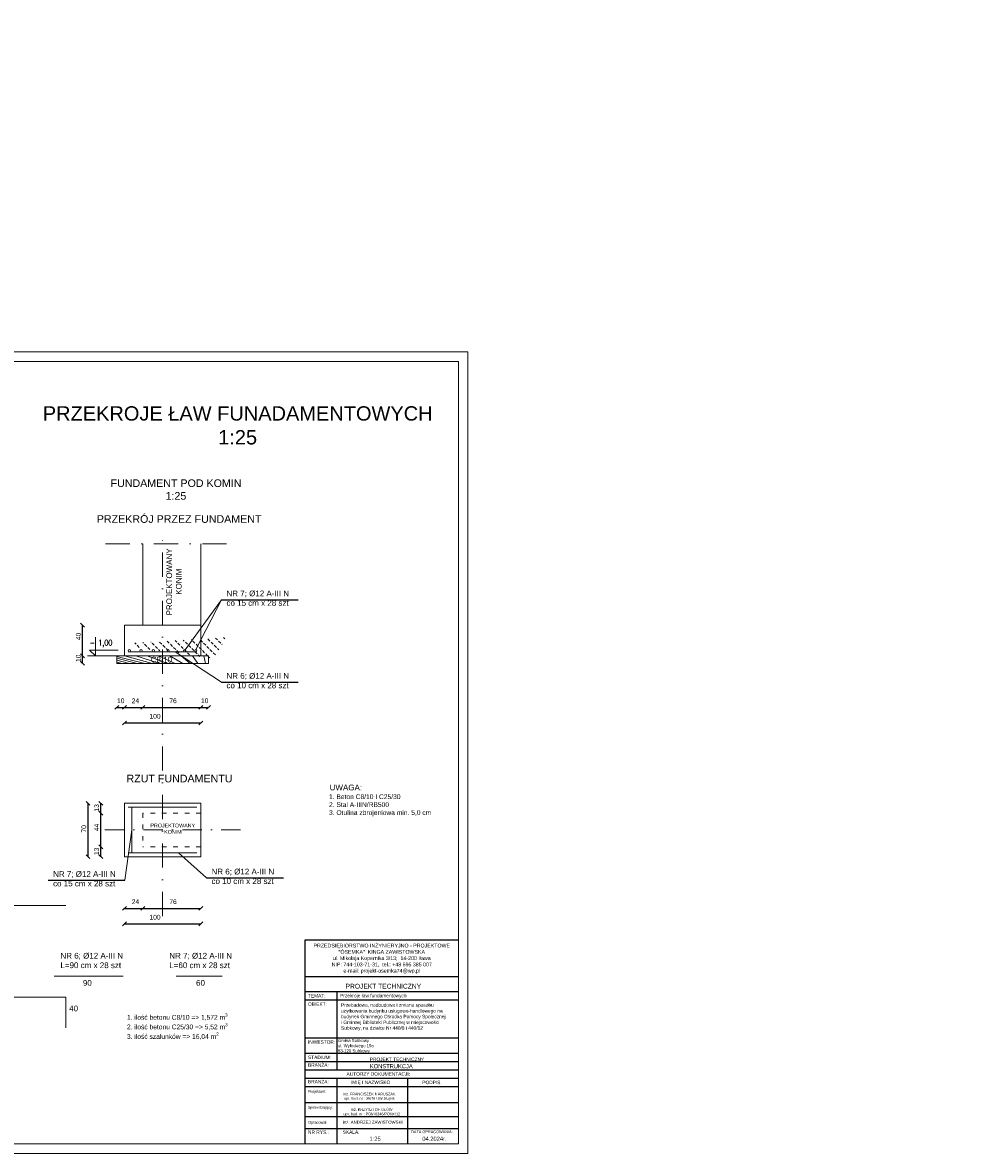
# Model space of a CAD drawing. Header units: millimetres. Extents: x 6528 to 149658, y 3342 to 12852.
# Tile 39 of 122: x 52636 to 57661, y 4524 to 10449. Entities that reach past the tile are written whole.
import ezdxf

# ---------------------------------------------------------------- set-up
doc = ezdxf.new("R2010")
doc.units = ezdxf.units.MM
doc.linetypes.add('ACAD_ISO03W100', pattern=[30, 12, -18])
doc.linetypes.add('DASHDOTX2', pattern=[50.8, 25.4, -12.7, 0, -12.7])
doc.layers.add('&_opisy_100', color=51, linetype='Continuous', lineweight=20)
doc.layers.add('R-TAB', color=1, linetype='Continuous')
doc.styles.add('Romans', font='romans.shx', dxfattribs={"width": 0.75})
doc.styles.get("Standard").update_dxf_attribs({"font": 'arial.ttf'})
doc.dimstyles.new('ISO-25', dxfattribs={"dimtxt": 2.5, "dimasz": 2.5, "dimexe": 1.25, "dimexo": 0.625, "dimtad": 1, "dimtxsty": 'Standard', "dimcen": 2.5, "dimadec": 0, "dimazin": 0, "dimtfac": 1, "dimtmove": 0, "dimatfit": 3, "dimfxl": 1, "dimarcsym": 0})

# ---------------------------------------------------------------- blocks, each defined once
blk = doc.blocks.new('_Oblique')
at = {"color": 0, "linetype": 'ByBlock', "lineweight": -2}
blk.add_line((-0.5, -0.5), (0.5, 0.5), dxfattribs=at)
blk = doc.blocks.new('*D979')
at = {"color": 0, "lineweight": -2, "transparency": 16777216}
blk.add_line((52949.93056558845, 7091.647489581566), (52949.93056558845, 7131.647489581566), dxfattribs=at)
at = {"layer": 'Defpoints', "color": 0, "transparency": 16777216}
for p in [(52949.93056558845, 7131.647489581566), (53129.93571113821, 7131.647489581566), (53129.93571113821, 7091.647489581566)]:
    blk.add_point(p, dxfattribs=at)
at = {"color": 0, "lineweight": -2, "transparency": 16777216, "xscale": 20, "yscale": 20, "zscale": 20}
for p, rotation in [((52949.93056558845, 7131.647489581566), 90), ((52949.93056558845, 7091.647489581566), 270)]:
    blk.add_blockref('_Oblique', p, dxfattribs=dict(at, rotation=rotation))
at = {"color": 0, "lineweight": 20, "transparency": 16777216, "insert": (52927.92530845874, 7118.510573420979), "char_height": 25, "attachment_point": 5, "rotation": 90}
blk.add_mtext('10', dxfattribs=at)
blk = doc.blocks.new('*D980')
at = {"color": 0, "lineweight": -2, "transparency": 16777216}
blk.add_line((52949.93056987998, 7131.647489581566), (52949.93056987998, 7291.647489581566), dxfattribs=at)
at = {"layer": 'Defpoints', "color": 0, "transparency": 16777216}
for p in [(52949.93056987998, 7291.647489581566), (53169.93571113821, 7291.647489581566), (53129.93571113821, 7131.647489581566)]:
    blk.add_point(p, dxfattribs=at)
at = {"color": 0, "lineweight": -2, "transparency": 16777216, "xscale": 20, "yscale": 20, "zscale": 20}
for p, rotation in [((52949.93056987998, 7291.647489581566), 90), ((52949.93056987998, 7131.647489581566), 270)]:
    blk.add_blockref('_Oblique', p, dxfattribs=dict(at, rotation=rotation))
at = {"color": 0, "lineweight": 20, "transparency": 16777216, "insert": (52927.92530845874, 7233.149005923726), "char_height": 25, "attachment_point": 5, "rotation": 90}
blk.add_mtext('40', dxfattribs=at)
blk = doc.blocks.new('*D981')
at = {"color": 0, "lineweight": -2, "transparency": 16777216}
blk.add_line((53129.93571113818, 6861.006144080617), (53169.93571113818, 6861.006144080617), dxfattribs=at)
at = {"layer": 'Defpoints', "color": 0, "transparency": 16777216}
for p in [(53169.93571113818, 7131.647489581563), (53129.93571113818, 7091.647489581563), (53169.93571113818, 6861.006144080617)]:
    blk.add_point(p, dxfattribs=at)
at = {"color": 0, "lineweight": -2, "transparency": 16777216, "xscale": 20, "yscale": 20, "zscale": 20, "rotation": 180}
blk.add_blockref('_Oblique', (53129.93571113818, 6861.006144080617), dxfattribs=at)
at = {"color": 0, "lineweight": -2, "transparency": 16777216, "xscale": 20, "yscale": 20, "zscale": 20}
blk.add_blockref('_Oblique', (53169.93571113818, 6861.006144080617), dxfattribs=at)
at = {"color": 0, "transparency": 16777216, "insert": (53150.30982302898, 6895.639819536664), "char_height": 25, "attachment_point": 5}
blk.add_mtext('10', dxfattribs=at)
blk = doc.blocks.new('*D982')
at = {"color": 0, "lineweight": -2, "transparency": 16777216}
blk.add_line((53169.93571113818, 6861.006144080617), (53265.93571113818, 6861.006144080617), dxfattribs=at)
at = {"layer": 'Defpoints', "color": 0, "transparency": 16777216}
for p in [(53265.93571113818, 7291.647489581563), (53169.93571113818, 7131.647489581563), (53265.93571113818, 6861.006144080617)]:
    blk.add_point(p, dxfattribs=at)
at = {"color": 0, "lineweight": -2, "transparency": 16777216, "xscale": 20, "yscale": 20, "zscale": 20, "rotation": 180}
blk.add_blockref('_Oblique', (53169.93571113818, 6861.006144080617), dxfattribs=at)
at = {"color": 0, "lineweight": -2, "transparency": 16777216, "xscale": 20, "yscale": 20, "zscale": 20}
blk.add_blockref('_Oblique', (53265.93571113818, 6861.006144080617), dxfattribs=at)
at = {"color": 0, "transparency": 16777216, "insert": (53227.60665272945, 6895.639819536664), "char_height": 25, "attachment_point": 5}
blk.add_mtext('24', dxfattribs=at)
blk = doc.blocks.new('*D983')
at = {"color": 0, "lineweight": -2, "transparency": 16777216}
blk.add_line((53265.93571113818, 6861.006144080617), (53569.93571113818, 6861.006144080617), dxfattribs=at)
at = {"layer": 'Defpoints', "color": 0, "transparency": 16777216}
for p in [(53265.93571113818, 7291.647489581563), (53569.93571113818, 7291.647489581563), (53569.93571113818, 6861.006144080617)]:
    blk.add_point(p, dxfattribs=at)
at = {"color": 0, "lineweight": -2, "transparency": 16777216, "xscale": 20, "yscale": 20, "zscale": 20, "rotation": 180}
blk.add_blockref('_Oblique', (53265.93571113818, 6861.006144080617), dxfattribs=at)
at = {"color": 0, "lineweight": -2, "transparency": 16777216, "xscale": 20, "yscale": 20, "zscale": 20}
blk.add_blockref('_Oblique', (53569.93571113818, 6861.006144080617), dxfattribs=at)
at = {"color": 0, "transparency": 16777216, "insert": (53424.5260388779, 6895.639819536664), "char_height": 25, "attachment_point": 5}
blk.add_mtext('76', dxfattribs=at)
blk = doc.blocks.new('*D984')
at = {"color": 0, "lineweight": -2, "transparency": 16777216}
blk.add_line((53569.93571113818, 6861.006144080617), (53609.93571113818, 6861.006144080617), dxfattribs=at)
at = {"layer": 'Defpoints', "color": 0, "transparency": 16777216}
for p in [(53609.93571113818, 7131.647489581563), (53569.93571113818, 7091.647489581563), (53609.93571113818, 6861.006144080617)]:
    blk.add_point(p, dxfattribs=at)
at = {"color": 0, "lineweight": -2, "transparency": 16777216, "xscale": 20, "yscale": 20, "zscale": 20, "rotation": 180}
blk.add_blockref('_Oblique', (53569.93571113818, 6861.006144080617), dxfattribs=at)
at = {"color": 0, "lineweight": -2, "transparency": 16777216, "xscale": 20, "yscale": 20, "zscale": 20}
blk.add_blockref('_Oblique', (53609.93571113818, 6861.006144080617), dxfattribs=at)
at = {"color": 0, "transparency": 16777216, "insert": (53590.30982302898, 6895.639819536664), "char_height": 25, "attachment_point": 5}
blk.add_mtext('10', dxfattribs=at)
blk = doc.blocks.new('*D985')
at = {"color": 0, "lineweight": -2, "transparency": 16777216}
blk.add_line((53169.93571113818, 6779.75426593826), (53569.93571113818, 6779.75426593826), dxfattribs=at)
at = {"layer": 'Defpoints', "color": 0, "transparency": 16777216}
for p in [(53169.93571113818, 7211.647489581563), (53569.93571113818, 7210.395611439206), (53569.93571113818, 6779.75426593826)]:
    blk.add_point(p, dxfattribs=at)
at = {"color": 0, "lineweight": -2, "transparency": 16777216, "xscale": 20, "yscale": 20, "zscale": 20, "rotation": 180}
blk.add_blockref('_Oblique', (53169.93571113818, 6779.75426593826), dxfattribs=at)
at = {"color": 0, "lineweight": -2, "transparency": 16777216, "xscale": 20, "yscale": 20, "zscale": 20}
blk.add_blockref('_Oblique', (53569.93571113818, 6779.75426593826), dxfattribs=at)
at = {"color": 0, "transparency": 16777216, "insert": (53330.11021279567, 6814.387941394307), "char_height": 25, "attachment_point": 5}
blk.add_mtext('100', dxfattribs=at)
blk = doc.blocks.new('*D986')
at = {"color": 0, "lineweight": -2, "transparency": 16777216}
blk.add_line((53169.93571113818, 5808.18840662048), (53265.93571113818, 5808.18840662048), dxfattribs=at)
at = {"layer": 'Defpoints', "color": 0, "transparency": 16777216}
for p in [(53265.93571113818, 6238.829752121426), (53169.93571113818, 6078.829752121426), (53265.93571113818, 5808.18840662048)]:
    blk.add_point(p, dxfattribs=at)
at = {"color": 0, "lineweight": -2, "transparency": 16777216, "xscale": 20, "yscale": 20, "zscale": 20, "rotation": 180}
blk.add_blockref('_Oblique', (53169.93571113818, 5808.18840662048), dxfattribs=at)
at = {"color": 0, "lineweight": -2, "transparency": 16777216, "xscale": 20, "yscale": 20, "zscale": 20}
blk.add_blockref('_Oblique', (53265.93571113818, 5808.18840662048), dxfattribs=at)
at = {"color": 0, "transparency": 16777216, "insert": (53227.60665272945, 5842.822082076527), "char_height": 25, "attachment_point": 5}
blk.add_mtext('24', dxfattribs=at)
blk = doc.blocks.new('*D987')
at = {"color": 0, "lineweight": -2, "transparency": 16777216}
blk.add_line((53265.93571113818, 5808.18840662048), (53569.93571113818, 5808.18840662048), dxfattribs=at)
at = {"layer": 'Defpoints', "color": 0, "transparency": 16777216}
for p in [(53265.93571113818, 6238.829752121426), (53569.93571113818, 6238.829752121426), (53569.93571113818, 5808.18840662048)]:
    blk.add_point(p, dxfattribs=at)
at = {"color": 0, "lineweight": -2, "transparency": 16777216, "xscale": 20, "yscale": 20, "zscale": 20, "rotation": 180}
blk.add_blockref('_Oblique', (53265.93571113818, 5808.18840662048), dxfattribs=at)
at = {"color": 0, "lineweight": -2, "transparency": 16777216, "xscale": 20, "yscale": 20, "zscale": 20}
blk.add_blockref('_Oblique', (53569.93571113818, 5808.18840662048), dxfattribs=at)
at = {"color": 0, "transparency": 16777216, "insert": (53424.5260388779, 5842.822082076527), "char_height": 25, "attachment_point": 5}
blk.add_mtext('76', dxfattribs=at)
blk = doc.blocks.new('*D988')
at = {"color": 0, "lineweight": -2, "transparency": 16777216}
blk.add_line((53169.93571113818, 5726.936528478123), (53569.93571113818, 5726.936528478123), dxfattribs=at)
at = {"layer": 'Defpoints', "color": 0, "transparency": 16777216}
for p in [(53169.93571113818, 6158.829752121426), (53569.93571113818, 6157.577873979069), (53569.93571113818, 5726.936528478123)]:
    blk.add_point(p, dxfattribs=at)
at = {"color": 0, "lineweight": -2, "transparency": 16777216, "xscale": 20, "yscale": 20, "zscale": 20, "rotation": 180}
blk.add_blockref('_Oblique', (53169.93571113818, 5726.936528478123), dxfattribs=at)
at = {"color": 0, "lineweight": -2, "transparency": 16777216, "xscale": 20, "yscale": 20, "zscale": 20}
blk.add_blockref('_Oblique', (53569.93571113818, 5726.936528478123), dxfattribs=at)
at = {"color": 0, "transparency": 16777216, "insert": (53330.11021279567, 5761.57020393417), "char_height": 25, "attachment_point": 5}
blk.add_mtext('100', dxfattribs=at)
blk = doc.blocks.new('*D989')
at = {"color": 0, "lineweight": -2, "transparency": 16777216}
blk.add_line((53045.93056916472, 6078.829752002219), (53045.93056916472, 6130.829752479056), dxfattribs=at)
at = {"layer": 'Defpoints', "color": 0, "transparency": 16777216}
for p in [(53045.93056916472, 6130.829752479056), (53265.93571137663, 6130.829752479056), (53225.93571137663, 6078.829752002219)]:
    blk.add_point(p, dxfattribs=at)
at = {"color": 0, "lineweight": -2, "transparency": 16777216, "xscale": 20, "yscale": 20, "zscale": 20}
for p, rotation in [((53045.93056916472, 6130.829752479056), 90), ((53045.93056916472, 6078.829752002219), 270)]:
    blk.add_blockref('_Oblique', p, dxfattribs=dict(at, rotation=rotation))
at = {"color": 0, "lineweight": 20, "transparency": 16777216, "insert": (53023.92530869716, 6106.762922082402), "char_height": 25, "attachment_point": 5, "rotation": 90}
blk.add_mtext('13', dxfattribs=at)
blk = doc.blocks.new('*D990')
at = {"color": 0, "lineweight": -2, "transparency": 16777216}
blk.add_line((53045.9305739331, 6130.829752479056), (53045.9305739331, 6306.829751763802), dxfattribs=at)
at = {"layer": 'Defpoints', "color": 0, "transparency": 16777216}
for p in [(53045.9305739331, 6306.829751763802), (53265.93571137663, 6306.829751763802), (53265.93571137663, 6130.829752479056)]:
    blk.add_point(p, dxfattribs=at)
at = {"color": 0, "lineweight": -2, "transparency": 16777216, "xscale": 20, "yscale": 20, "zscale": 20}
for p, rotation in [((53045.9305739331, 6306.829751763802), 90), ((53045.9305739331, 6130.829752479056), 270)]:
    blk.add_blockref('_Oblique', p, dxfattribs=dict(at, rotation=rotation))
at = {"color": 0, "lineweight": 20, "transparency": 16777216, "insert": (53023.92530869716, 6232.331268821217), "char_height": 25, "attachment_point": 5, "rotation": 90}
blk.add_mtext('44', dxfattribs=at)
blk = doc.blocks.new('*D991')
at = {"color": 0, "lineweight": -2, "transparency": 16777216}
blk.add_line((53045.93057488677, 6306.829751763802), (53045.93057488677, 6358.829752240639), dxfattribs=at)
at = {"layer": 'Defpoints', "color": 0, "transparency": 16777216}
for p in [(53045.93057488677, 6358.829752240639), (53265.935716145, 6358.829752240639), (53225.935716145, 6306.829751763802)]:
    blk.add_point(p, dxfattribs=at)
at = {"color": 0, "lineweight": -2, "transparency": 16777216, "xscale": 20, "yscale": 20, "zscale": 20}
for p, rotation in [((53045.93057488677, 6358.829752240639), 90), ((53045.93057488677, 6306.829751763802), 270)]:
    blk.add_blockref('_Oblique', p, dxfattribs=dict(at, rotation=rotation))
at = {"color": 0, "lineweight": 20, "transparency": 16777216, "insert": (53023.92531346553, 6334.762921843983), "char_height": 25, "attachment_point": 5, "rotation": 90}
blk.add_mtext('13', dxfattribs=at)
blk = doc.blocks.new('*D992')
at = {"color": 0, "lineweight": -2, "transparency": 16777216}
blk.add_line((52978.81635021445, 6078.829752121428), (52978.81635021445, 6358.82975212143), dxfattribs=at)
at = {"layer": 'Defpoints', "color": 0, "transparency": 16777216}
for p in [(52978.81635021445, 6358.82975212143), (53169.93571113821, 6358.82975212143), (53169.93571113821, 6078.829752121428)]:
    blk.add_point(p, dxfattribs=at)
at = {"color": 0, "lineweight": -2, "transparency": 16777216, "xscale": 20, "yscale": 20, "zscale": 20}
for p, rotation in [((52978.81635021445, 6358.82975212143), 90), ((52978.81635021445, 6078.829752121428), 270)]:
    blk.add_blockref('_Oblique', p, dxfattribs=dict(at, rotation=rotation))
at = {"color": 0, "lineweight": 20, "transparency": 16777216, "insert": (52956.81108640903, 6224.770775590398), "char_height": 25, "attachment_point": 5, "rotation": 90}
blk.add_mtext('70', dxfattribs=at)

msp = doc.modelspace()

# ---------------------------------------------------------------- hatches: boundary and pattern name
at = {"lineweight": 20}
h = msp.add_hatch(dxfattribs=at)
h.set_pattern_fill('ANSI33', color=256, scale=5, angle=90)
h.set_pattern_definition([(135, (-1177899542.601032, -935732638.8805496), (-22.45064030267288, -22.45064030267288), []), (135, (-1177899542.601032, -935732616.4298996), (-22.45064030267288, -22.45064030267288), [15.875, -7.9375])])
h.paths.add_polyline_path([(53609.93571113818, 7091.647489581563), (53609.93571113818, 7131.647489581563), (53129.93571113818, 7131.647489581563), (53129.93571113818, 7091.647489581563)])
h.paths.add_polyline_path([(53298.19189166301, 7079.420113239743), (53425.0268165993, 7079.420113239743), (53425.0268165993, 7141.241395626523), (53298.19189166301, 7141.241395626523)], flags=9)

# ---------------------------------------------------------------- linework, layer by layer
at = {"layer": '&_opisy_100', "color": 0}
msp.add_lwpolyline([(53018.69626187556, 7229.641322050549), (53018.69626187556, 7131.647489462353), (52986.56997250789, 7161.713683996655), (53136.31177853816, 7161.713683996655)], dxfattribs=at)
at = {"color": 2, "lineweight": 20}
msp.add_line((54970.02082442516, 8724.17022601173), (49030.02082442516, 8724.17022601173), dxfattribs=at)
at = {"lineweight": 20}
for p, q in [((54970.02082442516, 4524.170226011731), (54970.02082442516, 8724.17022601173)), ((49080.02082442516, 8674.17022601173), (54920.02082442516, 8674.17022601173)), ((54920.02082442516, 8674.17022601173), (54920.02082442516, 4574.170226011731)), ((53265.93571113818, 7291.647489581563), (53265.93571113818, 7717.925774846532)), ((53569.93571113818, 7291.647489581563), (53569.93571113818, 7717.925774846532)), ((53678.87706159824, 7425.219712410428), (53488.29103540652, 7162.504122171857)), ((53678.87706159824, 7425.219712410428), (53543.93571113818, 7163.647489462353)), ((53169.93571113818, 7131.647489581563), (53169.93571113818, 7291.647489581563)), ((53169.93571113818, 7291.647489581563), (53569.93571113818, 7291.647489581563)), ((53569.93571113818, 7131.647489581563), (53569.93571113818, 7291.647489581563)), ((53129.93571113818, 7131.647489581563), (52975.30670451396, 7131.647489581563)), ((53129.93571113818, 7091.647489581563), (53129.93571113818, 7131.647489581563)), ((53129.93571113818, 7131.647489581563), (53609.93571113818, 7131.647489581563)), ((53169.93571113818, 7131.647489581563), (53209.93571113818, 7131.647489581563)), ((53189.93571113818, 7151.647489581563), (53549.93571113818, 7151.647489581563)), ((53678.87706159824, 6993.200212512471), (53435.24072360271, 7151.647489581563)), ((53609.93571113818, 7131.647489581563), (53609.93571113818, 7091.647489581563)), ((53609.93571113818, 7091.647489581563), (53129.93571113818, 7091.647489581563)), ((53169.93571113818, 6358.829752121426), (53169.93571113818, 6078.829752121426)), ((53569.93571113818, 6358.829752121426), (53169.93571113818, 6358.829752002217)), ((53569.93571113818, 6078.829752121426), (53569.93571113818, 6358.829752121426)), ((53548.98419594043, 6338.852399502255), (53188.98419594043, 6338.852399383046)), ((53208.98419594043, 6338.852399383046), (53208.98419594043, 6098.807104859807)), ((53172.24924921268, 5955.066854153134), (53208.98419594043, 6218.829752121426)), ((53169.93571113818, 6078.829752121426), (53569.93571113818, 6078.829752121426)), ((53548.98419594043, 6098.807104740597), (53188.98419594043, 6098.807104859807)), ((53600.54021047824, 5967.622214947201), (53453.05890464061, 6098.807104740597)), ((50703.22383522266, 5823.788461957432), (52863.22383522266, 5823.788461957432)), ((52802.21822880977, 5452.794027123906), (53162.21822880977, 5452.794027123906)), ((53441.26503204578, 5452.794027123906), (53681.26503204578, 5452.794027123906)), ((50703.22383522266, 5342.545711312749), (52863.22383522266, 5342.545711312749)), ((52863.22383522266, 5342.545711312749), (52863.22383522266, 5182.545711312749)), ((49080.02082442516, 4574.170226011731), (54920.02082442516, 4574.170226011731)), ((49030.02082442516, 4524.170226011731), (54970.02082442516, 4524.170226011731))]:
    msp.add_line(p, q, dxfattribs=at)
at = {"linetype": 'DASHDOTX2', "lineweight": 20, "ltscale": 5}
for p, q in [((53369.93571113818, 5767.292392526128), (53369.93571113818, 7770.548344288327)), ((53070.24050974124, 7717.925774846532), (53767.10878514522, 7717.925774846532))]:
    msp.add_line(p, q, dxfattribs=at)
for p, q in [((53678.87706159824, 7425.219712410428), (54080.90546583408, 7425.219712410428)), ((53678.87706159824, 6993.200212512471), (54080.90546583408, 6993.200212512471)), ((52770.22084497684, 5955.066854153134), (53172.24924921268, 5955.066854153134)), ((53600.54021047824, 5967.622214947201), (54002.56861471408, 5967.622214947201))]:
    msp.add_line(p, q)
at = {"linetype": 'ACAD_ISO03W100', "lineweight": 20, "ltscale": 2}
for p, q in [((53569.93571113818, 6306.829752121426), (53265.9357113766, 6306.829751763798)), ((53265.9357113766, 6306.829752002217), (53265.9357113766, 6130.829752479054)), ((53569.93571113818, 6130.829752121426), (53265.9357113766, 6130.829752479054))]:
    msp.add_line(p, q, dxfattribs=at)
at = {"linetype": 'DASHDOTX2', "lineweight": 20, "ltscale": 4}
msp.add_line((53066.72195553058, 6218.829752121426), (53793.04403471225, 6218.829752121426), dxfattribs=at)
at = {"lineweight": 20}
for centre in [(53195.93571113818, 7157.647489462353), (53255.93571113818, 7157.647489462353), (53321.68057297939, 7157.647489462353), (53398.91593097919, 7157.647489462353), (53484.76780962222, 7157.647489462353), (53543.93571113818, 7157.647489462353)]:
    msp.add_circle(centre, 6, dxfattribs=at)
at = {"layer": 'R-TAB', "color": 0}
for p, q in [((54116.55372428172, 5642.680403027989), (54920.02082442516, 5642.680403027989)), ((54116.55372428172, 4702.292938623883), (54116.55372428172, 5642.680403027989)), ((54116.55372428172, 5450.641825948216), (54920.02082442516, 5450.641825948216)), ((54116.55372428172, 5371.666825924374), (54920.02082442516, 5371.666825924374)), ((54284.15653228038, 4961.926542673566), (54284.15653228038, 5371.666825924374)), ((54116.55372428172, 5328.230575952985), (54920.02082442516, 5328.230575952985)), ((54116.55372428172, 5129.271092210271), (54920.02082442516, 5129.271092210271)), ((54116.55372428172, 5048.799042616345), (54920.02082442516, 5048.799042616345)), ((54116.55372428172, 5005.362792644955), (54920.02082442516, 5005.362792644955)), ((54116.55372428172, 4961.926542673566), (54920.02082442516, 4961.926542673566)), ((54116.55372428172, 4918.490292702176), (54920.02082442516, 4918.490292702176)), ((54284.15653228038, 4702.292938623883), (54284.15653228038, 4918.490292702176)), ((54655.62868665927, 4702.292938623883), (54655.62868665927, 4918.490292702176)), ((54116.55372428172, 4875.054042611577), (54920.02082442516, 4875.054042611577)), ((54116.55372428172, 4790.83635917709), (54920.02082442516, 4790.83635917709)), ((54116.55372428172, 4716.655201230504), (54920.02082442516, 4716.655201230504)), ((54116.55372428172, 4574.170226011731), (54116.55372428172, 4716.655201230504)), ((54116.55372428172, 4716.655201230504), (54920.02082442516, 4716.655201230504)), ((54116.55372428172, 4716.655201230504), (54920.02082442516, 4716.655201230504)), ((54116.55372428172, 4716.655201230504), (54920.02082442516, 4716.655201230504)), ((54284.15653228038, 4574.170226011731), (54284.15653228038, 4716.655201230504)), ((54655.62868665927, 4574.170226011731), (54655.62868665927, 4716.655201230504)), ((54116.55372428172, 4653.817318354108), (54920.02082442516, 4653.817318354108))]:
    msp.add_line(p, q, dxfattribs=at)

# ---------------------------------------------------------------- texts
at = {"layer": '&_opisy_100', "color": 0, "char_height": 30, "width": 841.2765625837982, "attachment_point": 1, "rotation": 359.99999780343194, "style": 'Romans'}
for s, insert in [('\\A1;\\pi-90,l120,t120;- 0,50', (50698.19368743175, 7552.746285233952)), ('\\A1;\\pi-90,l120,t120;- 1,00', (52135.84514140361, 7352.746282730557)), ('\\A1;\\pi-90,l120,t120;- 1,00', (52956.76712512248, 7215.030806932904))]:
    msp.add_mtext(s, dxfattribs=dict(at, insert=insert))
at = {"insert": (53389.49720238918, 7352.30486086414), "char_height": 30, "attachment_point": 1, "rotation": 90}
msp.add_mtext_dynamic_manual_height_columns('\\pi-9.47482;PROJEKTOWANY \\P\\pi98.98357;KONIM', width=329.0994657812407, gutter_width=12.5, heights=[0], dxfattribs=at)
for s, width, insert, char_height, attachment_point in [('\\pi160.3889;STOPA FUNDAMENTOWA POZ. 1.1.\\P\\pi578.41073;1:25', 1257.258024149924, (50139.60131072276, 8323.413713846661), 40, 1), ('\\pi117.59218;PRZEKRÓJ STOPY FUNDAMENTOWEJ', 1257.258024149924, (50139.60131072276, 8090.761641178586), 40, 1), ('\\pi290.17062;FUNDAMENT POD KOMIN\\P\\pi578.41073;1:25', 1257.258024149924, (52806.88081478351, 8056.015437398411), 40, 1), ('\\pi199.81592;PRZEKRÓJ PRZEZ FUNDAMENT', 1257.258024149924, (52825.19922041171, 7868.352234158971), 40, 1), ('NR 7; %%C12 A-III N\\Pco 15 cm x 28 szt', 568.8428530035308, (53704.42263316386, 7473.356985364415), 30, 1), ('C8/10', 568.8428530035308, (53307.77920412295, 7126.31301907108), 30, 1), ('NR 6; %%C12 A-III N\\Pco 10 cm x 28 szt', 568.8428530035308, (53704.42263316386, 7041.337485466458), 30, 1), ('\\pi192.17608;RZUT STOPY FUNDAMENTOWEJ', 1257.258024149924, (50139.60131072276, 6846.894607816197), 40, 1), ('\\pi355.2593;RZUT FUNDAMENTU', 1257.258024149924, (52825.19922041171, 6508.427438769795), 40, 1), ('\\A1;\\pi-25,l25;1. Beton C8/10 I C25/30\\P2. Stal A-IIIN/RB500\\P3. Otulina zbrojeniowa min. 5,0 cm', 879.390093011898, (54241.92293857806, 6289.8040403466), 25, 7), ('UWAGA:', 260.4091345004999, (54245.30181717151, 6426.05884090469), 30, 7), ('\\pi48.53336;PROJEKTOWANY \\P\\pi120.83896;KONIM', 329.0994657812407, (53257.18705653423, 6252.284873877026), 20, 1), ('NR 7; %%C12 A-III N\\Pco 15 cm x 28 szt', 568.8428530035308, (52795.76641654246, 6003.204127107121), 30, 1), ('NR 6; %%C12 A-III N\\Pco 10 cm x 28 szt', 568.8428530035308, (53626.08578204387, 6015.759487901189), 30, 1), ('NR 6; %%C12 A-III N\\PL=90 cm x 28 szt', 568.8428530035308, (52834.32677315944, 5574.865239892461), 30, 1), ('NR 7; %%C12 A-III N\\PL=60 cm x 28 szt', 568.8428530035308, (53404.94858049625, 5574.865239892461), 30, 1), ('90', 568.8428530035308, (52952.25469350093, 5432.478059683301), 30, 1), ('60', 568.8428530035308, (53545.00911807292, 5432.478059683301), 30, 1), ('40', 568.8428530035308, (52880.29107259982, 5298.534283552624), 30, 1), ('\\A1;\\pi-25,l25;1. ilość betonu C8/10 => 1,572 m{\\H0.7x;\\S3^ ;}\\P2. ilość betonu C25/30 => 5,52 m{\\H0.7x;\\S3^ ;\\H1.42857x;\\P3. }ilość szalunków => 16,04 m{\\H0.7x;\\S2^ ;}', 879.390093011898, (53182.71845363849, 5119.54572287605), 25, 7)]:
    msp.add_mtext_dynamic_manual_height_columns(s, width=width, gutter_width=12.5, heights=[0], dxfattribs=dict(insert=insert, char_height=char_height, attachment_point=attachment_point))
at = {"lineweight": 0, "insert": (54304.73334621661, 5310.316273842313), "char_height": 18, "width": 610.1979330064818, "attachment_point": 1}
msp.add_mtext('\\A1;Przebudowa, nadbudowa i zmiana sposobu użytkowania budynku usługowo-handlowego na budynek Gminnego Ośrodka Pomocy Społecznej ^Ji Gminnej Biblioteki Publicznej w miejscowości Subkowy, na działce Nr 440/8 i 440/12', dxfattribs=at)
at = {"layer": 'R-TAB', "color": 0, "ltscale": 24}
for s, insert, char_height, width, attachment_point in [('\\pi320.62639;RZUT FUNDAMENTÓW 1:100', (45094.46075891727, 8699.936542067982), 75, 2065.84350681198, 1), ('\\pi384.33617;SZCZEGÓŁ I-I\\P\\pi355.22635;SZCZEGÓŁ II-II\\P\\pi606.72703; 1:20', (36501.00104665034, 8480.902127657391), 75, 1441.472483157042, 1), ('\\pi19.57762;PRZEKROJE ŁAW FUNADAMENTOWYCH\\P\\pi938.76248;1:25', (52722.18076848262, 8439.03246203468), 75, 2065.84350681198, 1), ('\\pi21.28194;RAMA ŻELBETOWA POZ. 2.1 \\P\\pi626.57696;1:25', (29157.85479527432, 8368.098488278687), 75, 1441.472483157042, 1), ('PRZEDSIĘBIORSTWO INŻYNIERYJNO - PROJEKTOWE\\P"ÓSEMKA"  KINGA ZAWISTOWSKA\\Pul. Mikołaja Kopernika 3/13;  14-200 Iława\\PNIP: 744-103-71-31,  tel.: +48 695 385 007\\Pe-mail: projekt-osemka74@wp.pl', (54518.5090305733, 5544.177745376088), 19.74375, 781.7201668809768, 5), ('PROJEKT TECHNICZNY', (54328.71255301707, 5412.786494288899), 25, 1090.217896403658, 1), ('TEMAT:', (54131.80025934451, 5358.779481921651), 18, 136.7002584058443, 1), ('Przekroje ław fundamentowych', (54300.18183016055, 5359.827302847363), 18, 711.5777248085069, 1), ('OBIEKT:', (54131.80025934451, 5315.423463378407), 18, 136.7002584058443, 1), ('INWESTOR:', (54131.80025934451, 5116.463979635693), 18, 136.7002584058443, 1), ('Gmina Subkowy\\Pul. Wybickiego 19a\\P83-120 Subkowy', (54289.00800823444, 5123.250857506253), 16, 675.7762097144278, 1), ('STADIUM:', (54131.80025934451, 5036.305722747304), 18, 136.7002584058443, 1), ('BRANŻA:', (54131.80025934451, 4996.073423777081), 18, 136.7002584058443, 1), ('PROJEKT TECHNICZNY', (54455.52403091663, 5025.984786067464), 18, 1090.217896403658, 1), ('KONSTRUKCJA', (54455.97712444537, 4991.767541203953), 21.6, 490.7206424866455, 1), ('\\pi208.80059;AUTORZY DOKUMENTACJI:', (54124.85868334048, 4949.398161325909), 18, 747.8999604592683, 1), ('BRANŻA:', (54131.80025934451, 4909.200923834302), 18, 136.7002584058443, 1), ('\\pi13.924;IMIĘ I NAZWISKO', (54342.33669280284, 4906.018677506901), 18, 253.4201483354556, 1), ('PODPIS', (54730.85146188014, 4904.915075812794), 18, 136.7002584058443, 1), ('Projektant:', (54131.80025934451, 4856.623646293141), 14.4, 136.7002584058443, 1), ('{\\fArial|b0|i0|c0|p34;inż. FRANCISZEK MARUSZAK\\Pupr. bud. nr : 35/76 UW Słupsk}', (54453.04147552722, 4842.26138368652), 14, 286.9290847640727, 2), ('Sprawdzający:', (54131.80025934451, 4772.405962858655), 14.4, 136.7002584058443, 1), ('inż. KRZYSZTOF OŁÓW\\Pupr. bud. nr : POM/0346/POKK/12', (54465.84361409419, 4761.040950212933), 14, 326.2623464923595, 2), ('Opracował:', (54131.80025934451, 4694.030784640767), 14.4, 136.7002584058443, 1), ('inż. ANDRZEJ ZAWISTOWSKI', (54470.96025847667, 4678.877128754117), 16.2, 346.4996319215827, 8), ('NR RYS.:', (54131.80025934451, 4644.527949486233), 18, 136.7002584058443, 1), ('SKALA:', (54313.71914171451, 4644.527949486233), 18, 136.7002584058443, 1), ('DATA OPRACOWANIA:', (54672.0405526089, 4644.527949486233), 14.4, 278.3072259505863, 1), ('1:25', (54453.84965919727, 4611.774864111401), 21.6, 136.7002584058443, 1), ('04.2024r.', (54730.85146188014, 4611.774864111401), 21.6, 136.7002584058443, 1)]:
    msp.add_mtext(s, dxfattribs=dict(at, insert=insert, char_height=char_height, width=width, attachment_point=attachment_point))

# ---------------------------------------------------------------- dimensions: what is measured, and where the dimension line sits
at = {"lineweight": 20}
for base, p1, p2, text, picture, middle in [((52949.93056987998, 7291.647489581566), (53129.93571113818, 7131.647489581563), (53169.93571113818, 7291.647489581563), '40', '*D980', (52927.92530845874, 7233.149005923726)), ((52949.93056558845, 7131.647489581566), (53129.93571113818, 7091.647489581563), (53129.93571113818, 7131.647489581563), '10', '*D979', (52927.92530845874, 7118.510573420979)), ((52978.81635021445, 6358.82975212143), (53169.93571113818, 6078.829752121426), (53169.93571113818, 6358.829752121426), '70', '*D992', (52956.81108640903, 6224.770775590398)), ((53045.93057488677, 6358.829752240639), (53225.93571614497, 6306.829751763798), (53265.93571614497, 6358.829752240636), '13', '*D991', (53023.92531346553, 6334.762921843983)), ((53045.9305739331, 6306.829751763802), (53265.9357113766, 6130.829752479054), (53265.9357113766, 6306.829751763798), '44', '*D990', (53023.92530869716, 6232.331268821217)), ((53045.93056916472, 6130.829752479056), (53225.9357113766, 6078.829752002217), (53265.9357113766, 6130.829752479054), '13', '*D989', (53023.92530869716, 6106.762922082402))]:
    dim = msp.add_linear_dim(base=base, p1=p1, p2=p2, angle=90, text=text, dimstyle='ISO-25', override={"dimtxt": 25, "dimasz": 20, "dimblk1": 'Oblique', "dimblk2": 'Oblique', "dimsah": 1, "dimse1": 1, "dimse2": 1, "dimtmove": 2}, dxfattribs=at)
    dim.commit()
    dim.dimension.update_dxf_attribs({"geometry": picture, "text_midpoint": middle, "dimtype": 160})
for base, p1, p2, text, picture, middle in [((53265.93571113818, 6861.006144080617), (53169.93571113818, 7131.647489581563), (53265.93571113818, 7291.647489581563), '24', '*D982', (53227.60665272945, 6895.639819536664)), ((53569.93571113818, 6861.006144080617), (53265.93571113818, 7291.647489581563), (53569.93571113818, 7291.647489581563), '76', '*D983', (53424.5260388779, 6895.639819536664)), ((53569.93571113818, 6779.75426593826), (53169.93571113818, 7211.647489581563), (53569.93571113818, 7210.395611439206), '100', '*D985', (53330.11021279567, 6814.387941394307)), ((53169.93571113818, 6861.006144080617), (53129.93571113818, 7091.647489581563), (53169.93571113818, 7131.647489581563), '10', '*D981', (53150.30982302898, 6895.639819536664)), ((53609.93571113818, 6861.006144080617), (53569.93571113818, 7091.647489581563), (53609.93571113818, 7131.647489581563), '10', '*D984', (53590.30982302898, 6895.639819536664)), ((53265.93571113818, 5808.18840662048), (53169.93571113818, 6078.829752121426), (53265.93571113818, 6238.829752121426), '24', '*D986', (53227.60665272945, 5842.822082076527)), ((53569.93571113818, 5808.18840662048), (53265.93571113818, 6238.829752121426), (53569.93571113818, 6238.829752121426), '76', '*D987', (53424.5260388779, 5842.822082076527)), ((53569.93571113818, 5726.936528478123), (53169.93571113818, 6158.829752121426), (53569.93571113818, 6157.577873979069), '100', '*D988', (53330.11021279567, 5761.57020393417))]:
    dim = msp.add_linear_dim(base=base, p1=p1, p2=p2, text=text, dimstyle='ISO-25', override={"dimtxt": 25, "dimasz": 20, "dimblk1": 'Oblique', "dimblk2": 'Oblique', "dimsah": 1, "dimse1": 1, "dimse2": 1, "dimtmove": 2})
    dim.commit()
    dim.dimension.update_dxf_attribs({"geometry": picture, "text_midpoint": middle, "dimtype": 160})

doc.saveas('drawing.dxf')
